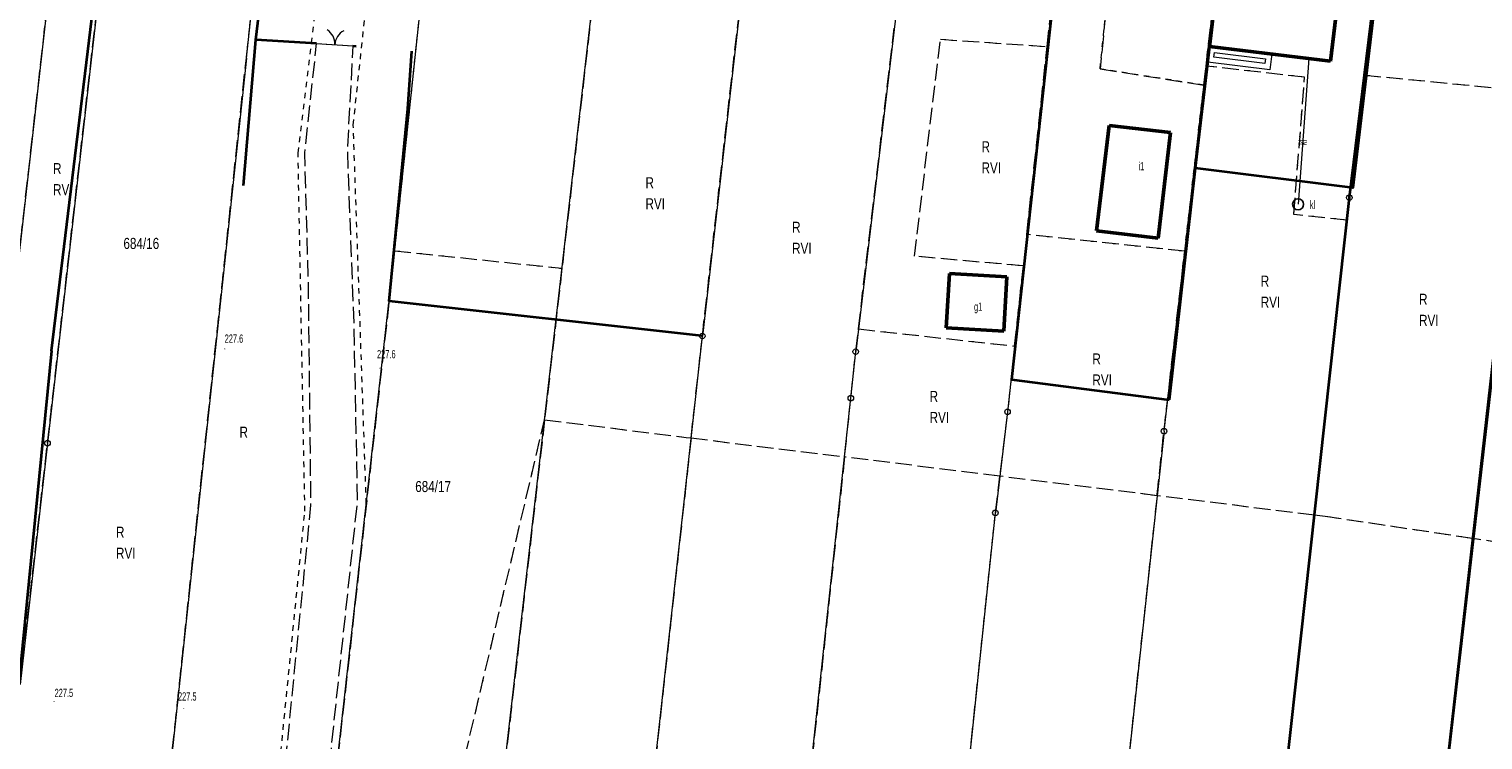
# Model space of a CAD drawing. Header units: metres. Extents: x 6590050 to 6616701, y 5542928 to 5566958.
# Tile 34 of 48: x 6598816 to 6598948, y 5546797 to 5546861. Entities that reach past the tile are written whole.
import ezdxf
from ezdxf.enums import TextEntityAlignment as Align

# ---------------------------------------------------------------- set-up
doc = ezdxf.new("R2010")
doc.units = ezdxf.units.M
doc.header["$MEASUREMENT"] = 0
for name, pattern in [('1.5_0.5', [2, 1.5, -0.5]), ('219-500', [0]), ('egba01_500', [0]), ('egkk-500', [2, 1.5, -0.5]), ('egug-500', [1, 0.5, -0.5]), ('otob_500', [0])]:
    doc.linetypes.add(name, pattern=pattern)
doc.layers.get('0').update_dxf_attribs({"color": 2, "linetype": 'CONTINUOUS', "lineweight": 5})
for name, color, linetype in [('202-punkt graniczny', 7, 'CONTINUOUS'), ('203-punkt graniczny', 7, 'CONTINUOUS'), ('209-oznaczenie konturu klasyfikacyjnego', 7, 'CONTINUOUS'), ('210-oznaczenie konturu użytku gruntowego', 7, 'CONTINUOUS'), ('211-numer działki ewidencyjnej', 7, 'CONTINUOUS'), ('217-kontur klasyfikacyjny', 7, 'CONTINUOUS'), ('218-kontur użytku gruntowego', 7, 'CONTINUOUS'), ('219-działka ewidencyjna', 7, 'CONTINUOUS'), ('312-budynek ewidencyjny', 7, 'CONTINUOUS'), ('312-oznaczenie budynku ewidencyjnego-Atr117', 7, 'CONTINUOUS'), ('brama', 7, 'CONTINUOUS'), ('Granica arkusza mapy', 7, 'CONTINUOUS'), ('jezdnia', 7, 'CONTINUOUS'), ('ogrodzenie trwałe', 7, 'CONTINUOUS'), ('osadnik  szambo', 7, 'CONTINUOUS'), ('osadnik  szambo-Atr17', 7, 'CONTINUOUS'), ('pikieta naturalna', 7, 'CONTINUOUS'), ('pikieta naturalna-Atr2', 7, 'CONTINUOUS'), ('przewód kanalizacyjny', 7, 'CONTINUOUS'), ('przewód kanalizacyjny-Atr1', 7, 'CONTINUOUS'), ('taras', 7, 'CONTINUOUS')]:
    doc.layers.add(name, color=color, linetype=linetype)
doc.styles.get("Standard").update_dxf_attribs({"font": 'Working1250', "width": 0.75})
doc.linetypes.add('902-500', pattern='A,3.75,0,[1,ksztalty.shx,S=0.5,R=0,X=0,Y=0],3.75', length=7.5)

# ---------------------------------------------------------------- blocks, each defined once
blk = doc.blocks.new('202')
at = {"color": 0, "linetype": 'Continuous', "lineweight": 0}
blk.add_circle((0, 0), 0.25, dxfattribs=at)
blk = doc.blocks.new('203')
at = {"linetype": 'Continuous', "lineweight": 0}
h = blk.add_hatch(color=0, dxfattribs=at)
edge = h.paths.add_edge_path()
edge.add_arc((0, 0), 0.045, 0, 360)
blk = doc.blocks.new('PW01')
at = {"linetype": 'Continuous', "lineweight": 13}
h = blk.add_hatch(color=0, dxfattribs=at)
edge = h.paths.add_edge_path()
edge.add_arc((0, 0), 0.045, 0, 360)
blk = doc.blocks.new('SUKM')
at = {"color": 0, "linetype": 'Continuous'}
blk.add_circle((0, 0), 0.5, dxfattribs=at)
blk = doc.blocks.new('OK02')
at = {"color": 0, "linetype": 'Continuous', "lineweight": 0}
for centre, start, end in [((-1.5, 0), 0, 60), ((1.5, 0), 120, 180)]:
    blk.add_arc(centre, 1.5, start, end, dxfattribs=at)

msp = doc.modelspace()

# ---------------------------------------------------------------- linework, layer by layer
at = {"layer": '217-kontur klasyfikacyjny', "color": 92, "linetype": 'egkk-500', "lineweight": 18, "flags": 128}
for points in [[(6598825.5, 5546928.77), (6598813.62, 5546823.88)], [(6598942.54, 5546901.07), (6598937.12, 5546856.82)], [(6598908.45, 5546859.4), (6598910.04, 5546874.04)], [(6598914.73, 5546872.31), (6598913.23, 5546857.38)], [(6598922.81, 5546857.64), (6598924.34, 5546870.96)], [(6598818.11, 5546823.56), (6598823.43, 5546870.28)], [(6598852.56, 5546870.38), (6598849.46, 5546840.95)], [(6598836.08, 5546858.35), (6598837.2, 5546868.88)], [(6598868.02, 5546869.01), (6598864.6, 5546839.36)], [(6598877.29, 5546833.24), (6598880.66, 5546862.81)], [(6598891.39, 5546833.88), (6598894.63, 5546861.05)], [(6598896.46, 5546840.46), (6598898.8, 5546860.06)], [(6598898.8, 5546860.06), (6598908.45, 5546859.4)], [(6598906.61, 5546842.41), (6598908.45, 5546859.4)], [(6598825.56, 5546759.96), (6598836.08, 5546858.35)], [(6598913.23, 5546857.38), (6598922.61, 5546855.92)], [(6598922.61, 5546855.92), (6598922.81, 5546857.64)], [(6598931.72, 5546856.63), (6598922.81, 5546857.64)], [(6598930.74, 5546844.23), (6598931.72, 5546856.63)], [(6598937.12, 5546856.82), (6598935.76, 5546845.75)], [(6598937.12, 5546856.82), (6598951.54, 5546855.42)], [(6598922.61, 5546855.92), (6598920.88, 5546840.9)], [(6598935.76, 5546845.75), (6598935.54, 5546843.71)], [(6598935.54, 5546843.71), (6598930.74, 5546844.23)], [(6598932.6, 5546817.05), (6598935.54, 5546843.71)], [(6598906.61, 5546842.41), (6598906.3, 5546839.57)], [(6598920.88, 5546840.9), (6598906.61, 5546842.41)], [(6598849.46, 5546840.95), (6598848.96, 5546836.25)], [(6598849.46, 5546840.95), (6598864.6, 5546839.36)], [(6598906.3, 5546839.57), (6598896.46, 5546840.46)], [(6598919.01, 5546824.64), (6598920.88, 5546840.9)], [(6598864.6, 5546839.36), (6598863.03, 5546825.67)], [(6598905.51, 5546832.33), (6598906.3, 5546839.57)], [(6598848.96, 5546836.25), (6598835.85, 5546719.49)], [(6598891.15, 5546831.83), (6598891.39, 5546833.88)], [(6598891.39, 5546833.88), (6598905.51, 5546832.33)], [(6598876.27, 5546824.03), (6598877.29, 5546833.24)], [(6598905.51, 5546832.33), (6598904.87, 5546826.39)], [(6598890.71, 5546827.62), (6598891.15, 5546831.83)], [(6598890.14, 5546822.31), (6598890.71, 5546827.62)], [(6598904.87, 5546826.39), (6598904.17, 5546820.57)], [(6598837.9, 5546719.27), (6598863.03, 5546825.67)], [(6598863.03, 5546825.67), (6598850.62, 5546717.93)], [(6598863.03, 5546825.67), (6598875.84, 5546824.08)], [(6598918.38, 5546818.81), (6598919.01, 5546824.64)], [(6598815.63, 5546801.75), (6598818.11, 5546823.56)], [(6598876.27, 5546824.03), (6598843.84, 5546530.98)], [(6598875.84, 5546824.08), (6598876.27, 5546824.03)], [(6598876.27, 5546824.03), (6598890.14, 5546822.31)], [(6598947.92, 5546823.87), (6598946.9, 5546814.94)], [(6598890.14, 5546822.31), (6598856.81, 5546513.4)], [(6598904.17, 5546820.57), (6598890.14, 5546822.31)], [(6598903.77, 5546817.26), (6598904.17, 5546820.57)], [(6598918.38, 5546818.81), (6598904.17, 5546820.57)], [(6598918.38, 5546818.81), (6598884.89, 5546509.45)], [(6598932.6, 5546817.05), (6598918.38, 5546818.81)], [(6598871.66, 5546512.04), (6598903.77, 5546817.26)], [(6598897.83, 5546501.54), (6598932.6, 5546817.05)], [(6598933.58, 5546816.93), (6598932.6, 5546817.05)], [(6598946.9, 5546814.94), (6598933.58, 5546816.93)], [(6598946.9, 5546814.94), (6598938.68, 5546742.5)], [(6598961.5, 5546812.76), (6598946.9, 5546814.94)]]:
    msp.add_lwpolyline(points, dxfattribs=at)
at = {"layer": '218-kontur użytku gruntowego', "color": 3, "linetype": 'egug-500', "lineweight": 18, "flags": 128}
for points in [[(6598825.5, 5546928.77), (6598813.62, 5546823.88)], [(6598942.54, 5546901.07), (6598937.12, 5546856.82)], [(6598908.45, 5546859.4), (6598910.04, 5546874.04)], [(6598913.23, 5546857.38), (6598914.73, 5546872.31)], [(6598840.75, 5546849.77), (6598843.4, 5546871.43)], [(6598845.74, 5546852.3), (6598847.74, 5546870.93)], [(6598922.81, 5546857.64), (6598924.34, 5546870.96)], [(6598818.11, 5546823.56), (6598823.43, 5546870.28)], [(6598852.56, 5546870.38), (6598849.46, 5546840.95)], [(6598836.08, 5546858.35), (6598837.2, 5546868.88)], [(6598868.02, 5546869.01), (6598864.6, 5546839.36)], [(6598877.29, 5546833.24), (6598880.66, 5546862.81)], [(6598891.39, 5546833.88), (6598894.63, 5546861.05)], [(6598896.46, 5546840.46), (6598898.8, 5546860.06)], [(6598898.8, 5546860.06), (6598908.45, 5546859.4)], [(6598906.61, 5546842.41), (6598908.45, 5546859.4)], [(6598825.56, 5546759.96), (6598836.08, 5546858.35)], [(6598922.61, 5546855.92), (6598913.23, 5546857.38)], [(6598922.61, 5546855.92), (6598922.81, 5546857.64)], [(6598931.72, 5546856.63), (6598922.81, 5546857.64)], [(6598930.74, 5546844.23), (6598931.72, 5546856.63)], [(6598935.76, 5546845.75), (6598937.12, 5546856.82)], [(6598937.12, 5546856.82), (6598951.54, 5546855.42)], [(6598920.88, 5546840.9), (6598922.61, 5546855.92)], [(6598846.92, 5546818.09), (6598845.74, 5546852.3)], [(6598841.37, 5546817.4), (6598840.75, 5546849.77)], [(6598935.54, 5546843.71), (6598935.76, 5546845.75)], [(6598935.54, 5546843.71), (6598930.74, 5546844.23)], [(6598932.6, 5546817.05), (6598935.54, 5546843.71)], [(6598906.61, 5546842.41), (6598906.3, 5546839.57)], [(6598920.88, 5546840.9), (6598906.61, 5546842.41)], [(6598849.46, 5546840.95), (6598848.96, 5546836.25)], [(6598849.46, 5546840.95), (6598864.6, 5546839.36)], [(6598906.3, 5546839.57), (6598896.46, 5546840.46)], [(6598919.01, 5546824.64), (6598920.88, 5546840.9)], [(6598864.6, 5546839.36), (6598863.03, 5546825.67)], [(6598905.51, 5546832.33), (6598906.3, 5546839.57)], [(6598848.96, 5546836.25), (6598846.92, 5546818.09)], [(6598891.15, 5546831.83), (6598891.39, 5546833.88)], [(6598891.39, 5546833.88), (6598905.51, 5546832.33)], [(6598876.27, 5546824.03), (6598877.29, 5546833.24)], [(6598905.51, 5546832.33), (6598904.87, 5546826.39)], [(6598890.71, 5546827.62), (6598891.15, 5546831.83)], [(6598890.14, 5546822.31), (6598890.71, 5546827.62)], [(6598904.87, 5546826.39), (6598904.17, 5546820.57)], [(6598837.9, 5546719.27), (6598863.03, 5546825.67)], [(6598863.03, 5546825.67), (6598850.62, 5546717.93)], [(6598863.03, 5546825.67), (6598875.84, 5546824.08)], [(6598918.38, 5546818.81), (6598919.01, 5546824.64)], [(6598815.63, 5546801.75), (6598818.11, 5546823.56)], [(6598876.27, 5546824.03), (6598843.84, 5546530.98)], [(6598875.84, 5546824.08), (6598876.27, 5546824.03)], [(6598876.27, 5546824.03), (6598890.14, 5546822.31)], [(6598947.92, 5546823.87), (6598946.9, 5546814.94)], [(6598890.14, 5546822.31), (6598856.81, 5546513.4)], [(6598904.17, 5546820.57), (6598890.14, 5546822.31)], [(6598903.77, 5546817.26), (6598904.17, 5546820.57)], [(6598918.38, 5546818.81), (6598904.17, 5546820.57)], [(6598835.85, 5546719.49), (6598846.92, 5546818.09)], [(6598918.38, 5546818.81), (6598884.89, 5546509.45)], [(6598932.6, 5546817.05), (6598918.38, 5546818.81)], [(6598831.56, 5546719.04), (6598841.37, 5546817.4)], [(6598871.66, 5546512.04), (6598903.77, 5546817.26)], [(6598897.83, 5546501.54), (6598932.6, 5546817.05)], [(6598933.58, 5546816.93), (6598932.6, 5546817.05)], [(6598946.9, 5546814.94), (6598933.58, 5546816.93)], [(6598946.9, 5546814.94), (6598938.68, 5546742.5)], [(6598961.5, 5546812.76), (6598946.9, 5546814.94)]]:
    msp.add_lwpolyline(points, dxfattribs=at)
at = {"layer": '219-działka ewidencyjna', "color": 7, "linetype": '219-500', "lineweight": 18, "flags": 128}
for points in [[(6598825.5, 5546928.77), (6598813.62, 5546823.88)], [(6598829.98, 5546927.77), (6598818.11, 5546823.56)], [(6598836.08, 5546858.35), (6598843.28, 5546925.78)], [(6598850.62, 5546717.93), (6598873.71, 5546918.44)], [(6598886.64, 5546915.27), (6598877.29, 5546833.24)], [(6598900.67, 5546911.81), (6598891.15, 5546831.83)], [(6598919.01, 5546824.64), (6598928.23, 5546904.71)], [(6598935.76, 5546845.75), (6598942.54, 5546901.07)], [(6598853.16, 5546876.06), (6598848.96, 5546836.25)], [(6598910.04, 5546874.04), (6598904.87, 5546826.39)], [(6598836.08, 5546858.35), (6598825.56, 5546759.96)], [(6598935.76, 5546845.75), (6598897.83, 5546501.54)], [(6598950.36, 5546845.38), (6598938.68, 5546742.5)], [(6598835.85, 5546719.49), (6598848.96, 5546836.25)], [(6598842.07, 5546514.97), (6598877.29, 5546833.24)], [(6598890.71, 5546827.62), (6598891.15, 5546831.83)], [(6598856.81, 5546513.4), (6598890.71, 5546827.62)], [(6598904.87, 5546826.39), (6598903.77, 5546817.26)], [(6598919.01, 5546824.64), (6598884.89, 5546509.45)], [(6598818.11, 5546823.56), (6598815.63, 5546801.75)], [(6598871.66, 5546512.04), (6598903.77, 5546817.26)]]:
    msp.add_lwpolyline(points, dxfattribs=at)
at = {"layer": '312-budynek ewidencyjny', "color": 7, "linetype": 'Continuous', "lineweight": 50, "flags": 128}
for points in [[(6598923.13, 5546859.41), (6598924.21, 5546868.65)], [(6598934.85, 5546864.63), (6598934.05, 5546858.08)], [(6598934.05, 5546858.08), (6598923.13, 5546859.41)], [(6598912.92, 5546842.75), (6598914.04, 5546852.28)], [(6598914.04, 5546852.28), (6598919.6, 5546851.63)], [(6598919.6, 5546851.63), (6598918.48, 5546842.09)], [(6598918.48, 5546842.09), (6598912.92, 5546842.75)], [(6598899.33, 5546833.99), (6598899.62, 5546838.9)], [(6598899.62, 5546838.9), (6598904.81, 5546838.59)], [(6598904.81, 5546838.59), (6598904.52, 5546833.68)], [(6598904.52, 5546833.68), (6598899.33, 5546833.99)]]:
    msp.add_lwpolyline(points, dxfattribs=at)
at = {"layer": 'brama', "color": 7, "linetype": 'otob_500', "lineweight": 18, "flags": 128}
msp.add_lwpolyline([(6598842.43, 5546859.67), (6598845.7, 5546859.47)], dxfattribs=at)
at = {"layer": 'Granica arkusza mapy', "color": 94, "linetype": 'egba01_500', "lineweight": 35, "flags": 128}
for points in [[(6598402.93, 5546771.26), (6598402.84, 5546752.33), (6598403.44, 5546744.93), (6598408.45, 5546745), (6598413.22, 5546745.06), (6598419.79, 5546745.15), (6598425.35, 5546745.23), (6598425.3, 5546747.21), (6598436.6, 5546748.43), (6598448.95, 5546750.64), (6598448.82, 5546748.78), (6598484.58, 5546744.73), (6598484.65, 5546739.99), (6598503.16, 5546738.69), (6598556.26, 5546737.41), (6598559.51, 5546737.33), (6598580.22, 5546736.87), (6598619.46, 5546728.09), (6598625.21, 5546726.28), (6598631.8, 5546723.19), (6598657.76, 5546711.28), (6598659.55, 5546710.22), (6598660.11, 5546709.71), (6598663.17, 5546706.96), (6598665.59, 5546703.83), (6598673.26, 5546700.21), (6598673.4, 5546700.14), (6598686.51, 5546692.58), (6598686.67, 5546692.47), (6598699.74, 5546683.89), (6598700.06, 5546681.29), (6598704.45, 5546675.03), (6598709.9, 5546667.04), (6598713.49, 5546663.49), (6598715.81, 5546662.32), (6598721.06, 5546661.97), (6598723.54, 5546662.5), (6598725.76, 5546656.88), (6598728.93, 5546655.42), (6598735.15, 5546655.33), (6598735.28, 5546648.97), (6598738.06, 5546612.75), (6598749.82, 5546581.81), (6598768.84, 5546553.14), (6598774.93, 5546535.66), (6598777.86, 5546520.25), (6598782.3, 5546521.27), (6598782.13, 5546522.43), (6598785.21, 5546523.35), (6598800.17, 5546522.43), (6598814.13, 5546519.78), (6598827.5, 5546517.2), (6598842.07, 5546514.97), (6598856.81, 5546513.4), (6598871.66, 5546512.04), (6598881.55, 5546511.14), (6598884.89, 5546509.45), (6598886.17, 5546508.8), (6598897.83, 5546501.54), (6598935.76, 5546845.75), (6598942.54, 5546901.07), (6598928.23, 5546904.71), (6598914.25, 5546908.39), (6598900.67, 5546911.81), (6598886.64, 5546915.27), (6598873.71, 5546918.44), (6598857.91, 5546922.31), (6598843.28, 5546925.78), (6598830.25, 5546928.98), (6598829.98, 5546927.77), (6598825.5, 5546928.77), (6598789.39, 5546937.46), (6598780.26, 5546939.97), (6598774, 5546940.85), (6598760.25, 5546944.16), (6598743.85, 5546947.84), (6598702.41, 5546958.08), (6598697.19, 5546959.46), (6598666.86, 5546967.19), (6598662.71, 5546968.35), (6598640.32, 5546974.04), (6598621.95, 5546979.01), (6598597.57, 5546984.93), (6598590.54, 5546986.88), (6598574.7, 5546990.88), (6598572.09, 5546991.36), (6598569.57, 5546992.19), (6598569.66, 5546993.64), (6598554.59, 5546999.3), (6598553.92, 5546995.76), (6598541.29, 5546917.71), (6598526.98, 5546918.86), (6598523.6, 5546919.2), (6598516.7, 5546873.63), (6598511.31, 5546837.53), (6598504.48, 5546838.47), (6598491.87, 5546840.2), (6598488.04, 5546840.83), (6598467.08, 5546839.42), (6598477.79, 5546903.86), (6598479.83, 5546916.56), (6598459.77, 5546920.11), (6598457.33, 5546907.05), (6598448.92, 5546871.64), (6598439.59, 5546873.32), (6598451.86, 5546925.53), (6598454.44, 5546936.54), (6598446.75, 5546937.72), (6598449.23, 5546949.01), (6598436.94, 5546951.46), (6598421.84, 5546876.29), (6598409.98, 5546878.19), (6598403.26, 5546836.82), (6598403.04, 5546793.2), (6598403, 5546785.03), (6598402.97, 5546778.61)], [(6598938.68, 5546742.5), (6598929.13, 5546660.08), (6598945.34, 5546657.77), (6598948.28, 5546679.74), (6598952.91, 5546740.92), (6598958.84, 5546740.2), (6598966.31, 5546739.81), (6598976.15, 5546739.3), (6598972, 5546669.78), (6598969.38, 5546653.61), (6598967.16, 5546639.97), (6598964.61, 5546624.22), (6598963.56, 5546606.18), (6599007.25, 5546603.47), (6599020.17, 5546602.67), (6599034.82, 5546601.76), (6599051, 5546600.76), (6599069.3, 5546600.96), (6599072.15, 5546601.52), (6599076.15, 5546602.3), (6599085.01, 5546604.04), (6599097.82, 5546606.55), (6599113.48, 5546606.75), (6599113.57, 5546618.1), (6599113.94, 5546628.5), (6599113.99, 5546630.01), (6599116.72, 5546643.6), (6599115.48, 5546658.02), (6599121.55, 5546657.59), (6599125.11, 5546658.56), (6599125.04, 5546656.5), (6599121.72, 5546656.17), (6599121.41, 5546649.36), (6599184.18, 5546635.07), (6599187.56, 5546650.52), (6599185.52, 5546650.92), (6599188.59, 5546667.97), (6599153.93, 5546675.15), (6599127.13, 5546688.38), (6599128.18, 5546703.99), (6599130.88, 5546723.81), (6599131.17, 5546727.54), (6599127.14, 5546733.41), (6599127.55, 5546750.08), (6599127.59, 5546768.9), (6599170.44, 5546762.44), (6599180.43, 5546761.11), (6599186.29, 5546797.37), (6599193.31, 5546840.85), (6599183.46, 5546843), (6599139.99, 5546852.51), (6599138.05, 5546853.11), (6599132.95, 5546854.52), (6599128.26, 5546855.72), (6599118.51, 5546858.05), (6599112.68, 5546859.45), (6599097.66, 5546863.56), (6599093.75, 5546864.28), (6599062.95, 5546871.01), (6599058.04, 5546872.19), (6599038.94, 5546876.82), (6599026.83, 5546879.58), (6599008.52, 5546884.15), (6599004.64, 5546885.13), (6598986.11, 5546889.78), (6598979.64, 5546891.37), (6598973.42, 5546892.89), (6598969.93, 5546893.75), (6598956.48, 5546897.43), (6598950.36, 5546845.38)]]:
    msp.add_lwpolyline(points, close=True, dxfattribs=at)
at = {"layer": 'jezdnia', "color": 7, "linetype": '1.5_0.5', "lineweight": 18, "flags": 128}
msp.add_lwpolyline([(6598821.89, 5546578.88), (6598822.46, 5546584.39), (6598824.27, 5546606.82), (6598836.42, 5546709.95), (6598832.14, 5546718.88), (6598841.92, 5546817.96), (6598841.69, 5546837.99), (6598841.36, 5546849.81), (6598842.43, 5546859.67), (6598845.7, 5546859.47), (6598845.2, 5546850.03), (6598845.79, 5546834.1), (6598846.1, 5546818.32), (6598835.59, 5546719.42), (6598839.44, 5546709.8), (6598827.65, 5546607.48), (6598827.72, 5546585.8), (6598826.92, 5546578.26)], close=True, dxfattribs=at)
at = {"layer": 'ogrodzenie trwałe', "color": 7, "linetype": '902-500', "lineweight": 35, "flags": 128}
for points in [[(6598818.46, 5546831.89), (6598823.77, 5546875.6), (6598829.87, 5546927.97)], [(6598963.8, 5546832.63), (6598963.67, 5546831.92), (6598958.7, 5546791.07), (6598944.4, 5546792.36), (6598956.41, 5546897.03), (6598964.38, 5546895.23)], [(6598941.13, 5546889.21), (6598936.06, 5546846.64), (6598921.81, 5546848.41)], [(6598911.07, 5546882.74), (6598905.22, 5546829.31)], [(6598836.93, 5546860), (6598837.31, 5546863.02), (6598837.81, 5546867.44)], [(6598835.81, 5546846.84), (6598836.93, 5546860)], [(6598842.43, 5546859.67), (6598836.93, 5546860)], [(6598845.7, 5546859.47), (6598846.01, 5546859.45)], [(6598877.2, 5546833.27), (6598848.98, 5546836.39), (6598850.68, 5546853.76), (6598851.02, 5546858.98)], [(6598923.13, 5546859.41), (6598921.81, 5546848.41)], [(6598921.81, 5546848.41), (6598919.47, 5546827.48)], [(6598818.46, 5546831.89), (6598815.49, 5546801.61), (6598788.63, 5546804.56)], [(6598905.22, 5546829.31), (6598919.47, 5546827.48)]]:
    msp.add_lwpolyline(points, dxfattribs=at)
at = {"layer": 'przewód kanalizacyjny', "color": 34, "linetype": 'Continuous', "lineweight": 18, "flags": 128}
msp.add_lwpolyline([(6598932.11, 5546858.32), (6598931.13, 5546845.15)], dxfattribs=at)
at = {"layer": 'taras', "color": 0, "lineweight": 18}
for p, q in [((6598922.96, 5546858), (6598923.13, 5546859.41)), ((6598923.13, 5546859.41), (6598928.74, 5546858.73)), ((6598923.516, 5546858.435), (6598923.566, 5546858.854)), ((6598923.566, 5546858.854), (6598928.185, 5546858.294)), ((6598928.74, 5546858.73), (6598928.57, 5546857.3)), ((6598928.57, 5546857.3), (6598922.96, 5546858)), ((6598928.133, 5546857.858), (6598923.516, 5546858.435)), ((6598928.185, 5546858.294), (6598928.133, 5546857.858))]:
    msp.add_line(p, q, dxfattribs=at)

# ---------------------------------------------------------------- block references
at = {"layer": '202-punkt graniczny', "color": 7, "linetype": 'Continuous', "lineweight": 18}
for p in [(6598935.76, 5546845.75), (6598877.29, 5546833.24), (6598891.15, 5546831.83), (6598890.71, 5546827.62), (6598904.87, 5546826.39), (6598919.01, 5546824.64), (6598818.11, 5546823.56), (6598903.77, 5546817.26)]:
    msp.add_blockref('202', p, dxfattribs=at)
at = {"layer": '203-punkt graniczny', "color": 7, "linetype": 'Continuous', "lineweight": 18}
for p in [(6598836.08, 5546858.35), (6598848.96, 5546836.25)]:
    msp.add_blockref('203', p, dxfattribs=at)
at = {"layer": 'brama', "color": 7, "linetype": 'Continuous', "lineweight": 18, "rotation": 356.5}
msp.add_blockref('OK02', (6598844.065, 5546859.57), dxfattribs=at)
at = {"layer": 'osadnik  szambo', "color": 34, "linetype": 'Continuous', "lineweight": 18}
msp.add_blockref('SUKM', (6598931.13, 5546845.15), dxfattribs=at)
at = {"layer": 'pikieta naturalna', "color": 7, "linetype": 'Continuous', "lineweight": 13}
for p in [(6598834.13, 5546832.08), (6598848.15, 5546830.34), (6598818.7, 5546800.21), (6598830.42, 5546799.56)]:
    msp.add_blockref('PW01', p, dxfattribs=at)

# ---------------------------------------------------------------- texts
at = {"layer": '209-oznaczenie konturu klasyfikacyjnego', "color": 92, "linetype": 'Continuous', "lineweight": 18, "width": 0.79}
for p in [(6598902.52, 5546848.94), (6598818.61, 5546846.97), (6598872.15, 5546845.69), (6598885.4, 5546841.67), (6598927.75, 5546836.8), (6598942.06, 5546835.16), (6598912.54, 5546829.77), (6598897.83, 5546826.38), (6598824.3, 5546814.11)]:
    msp.add_text('RVI', height=1, dxfattribs=at).set_placement(p, align=Align.TOP_LEFT)
at = {"layer": '210-oznaczenie konturu użytku gruntowego', "color": 3, "linetype": 'Continuous', "lineweight": 18, "width": 0.79}
for p in [(6598902.52, 5546849.84), (6598818.61, 5546847.87), (6598872.15, 5546846.59), (6598885.4, 5546842.57), (6598927.75, 5546837.7), (6598942.06, 5546836.06), (6598912.54, 5546830.67), (6598897.83, 5546827.28), (6598835.46, 5546824.05), (6598824.3, 5546815.01)]:
    msp.add_text('R', height=1, dxfattribs=at).set_placement(p)
at = {"layer": '211-numer działki ewidencyjnej', "color": 7, "linetype": 'Continuous', "lineweight": 18, "width": 0.79}
for s, p in [('684/16', (6598824.97, 5546842.11)), ('684/17', (6598851.34, 5546820.14))]:
    msp.add_text(s, height=1, dxfattribs=at).set_placement(p, align=Align.TOP_LEFT)
at = {"layer": '312-oznaczenie budynku ewidencyjnego-Atr117', "color": 7, "width": 0.667}
for s, p in [('i1', (6598916.7, 5546848.22)), ('g1', (6598901.84, 5546835.52))]:
    msp.add_text(s, height=0.75, dxfattribs=at).set_placement(p)
at = {"layer": 'osadnik  szambo-Atr17', "color": 34, "width": 0.667}
msp.add_text('kl', height=0.75, dxfattribs=at).set_placement((6598932.19, 5546844.73))
at = {"layer": 'pikieta naturalna-Atr2', "color": 7, "width": 0.667}
for s, p in [('227.6', (6598834.12, 5546832.63)), ('227.6', (6598847.89, 5546831.23)), ('227.5', (6598818.75, 5546800.61)), ('227.5', (6598829.9, 5546800.29))]:
    msp.add_text(s, height=0.75, dxfattribs=at).set_placement(p)
at = {"layer": 'przewód kanalizacyjny-Atr1', "color": 34, "width": 0.667}
msp.add_text('kl', height=0.75, rotation=85.744, dxfattribs=at).set_placement((6598931.53, 5546850.5), align=Align.MIDDLE_LEFT)

doc.saveas('drawing.dxf')
